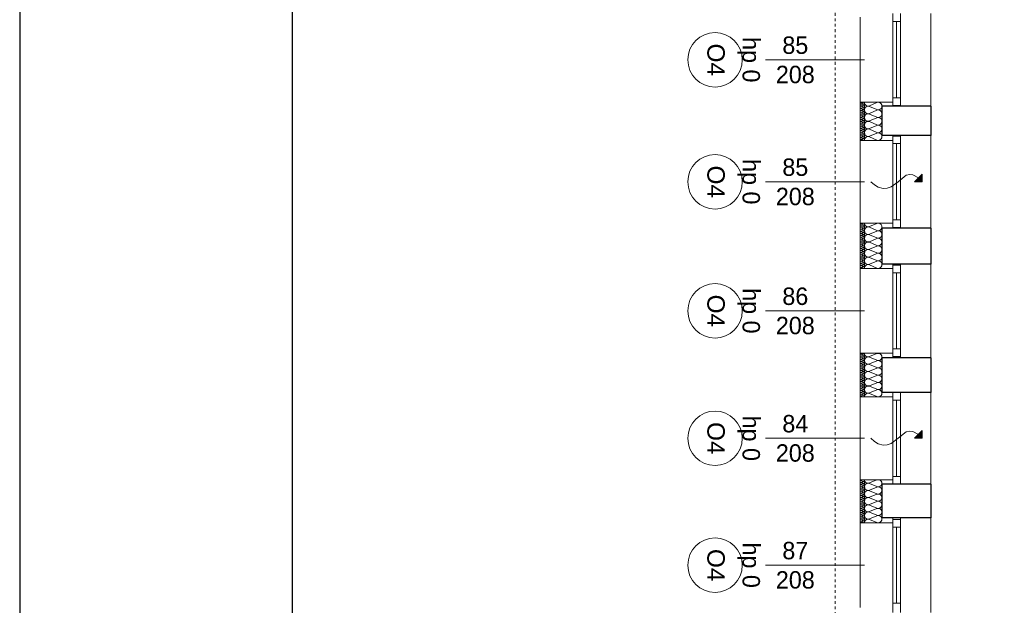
# Model space of a CAD drawing. Extents: x -438200 to -357500, y 15000 to 163871.
# Tile 103 of 148: x -438200 to -429161, y 112423 to 117799. Entities that reach past the tile are written whole.
import ezdxf

# ---------------------------------------------------------------- set-up
doc = ezdxf.new("R2010")
doc.units = 0
doc.header["$MEASUREMENT"] = 0
doc.linetypes.add('Hidden Line', pattern=[50, 25, -25])
for name, color, linetype in [('#podkład', 252, 'Continuous'), ('_TABELA', 7, 'Continuous'), ('A-Okna', 252, 'Continuous'), ('Arch ocieplenie', 252, 'Continuous'), ('Inwent Izolacje', 252, 'Continuous')]:
    doc.layers.add(name, color=color, linetype=linetype)
for name, color, linetype, lineweight in [('A-Okna_Nr_Pióra__9', 252, 'Continuous', 13), ('Arch ocieplenie_Nr_Pióra__9', 252, 'Continuous', 13), ('Arch opisy okien_Nr_Pióra__9', 252, 'Continuous', 13), ('Arch opisy_Nr_Pióra__9', 252, 'Continuous', 13), ('Arch wykończenie_Nr_Pióra__3', 252, 'Continuous', 18), ('INWENT DACH_Nr_Pióra__21', 252, 'Continuous', 9), ('Inwent Izolacje_Nr_Pióra__2', 252, 'Continuous', 13), ('INWENT. OKNA_Nr_Pióra__21', 252, 'Continuous', 9), ('INWENT. OKNA_Nr_Pióra__5', 252, 'Continuous', 13), ('INWENT.ŚCIANY_Nr_Pióra__1', 252, 'Continuous', 25), ('INWENT.ŚCIANY_Nr_Pióra__2', 252, 'Continuous', 13), ('INWENT.ŚCIANY_Nr_Pióra__21', 252, 'Continuous', 9), ('INWENT.ŚCIANY_Nr_Pióra__3', 252, 'Continuous', 18)]:
    doc.layers.add(name, color=color, linetype=linetype, lineweight=lineweight)
doc.styles.add('GENERATED_STYLE_10', font='arial.ttf')
doc.styles.add('GENERATED_STYLE_5', font='txt')

# ---------------------------------------------------------------- blocks, each defined once
blk = doc.blocks.new('Izolacja cieplna 14_230', base_point=(-430484.9, 98442.6))
at = {"layer": 'Arch ocieplenie_Nr_Pióra__9', "linetype": 'Continuous'}
for p, q in [((-430456.9, 98441.9), (-430473, 98434.7)), ((-430473, 98433.3), (-430456.9, 98426.2)), ((-430456.9, 98424.7), (-430473, 98417.6)), ((-430473, 98416.1), (-430456.9, 98409)), ((-430456.9, 98407.5), (-430473, 98400.4)), ((-430473, 98399), (-430456.9, 98391.8)), ((-430456.9, 98390.4), (-430473, 98383.2)), ((-430473, 98381.8), (-430456.9, 98374.6)), ((-430456.9, 98373.2), (-430473, 98366)), ((-430473, 98364.6), (-430456.9, 98357.5)), ((-430456.9, 98356), (-430473, 98348.9)), ((-430473, 98347.4), (-430456.9, 98340.3)), ((-430456.9, 98338.8), (-430473, 98331.7)), ((-430473, 98330.3), (-430456.9, 98323.1)), ((-430456.9, 98321.7), (-430473, 98314.5)), ((-430473, 98313.1), (-430456.9, 98305.9)), ((-430456.9, 98304.5), (-430473, 98297.4)), ((-430473, 98295.9), (-430456.9, 98288.8)), ((-430456.9, 98287.3), (-430473, 98280.2)), ((-430473, 98278.7), (-430456.9, 98271.6)), ((-430456.9, 98270.2), (-430473, 98263)), ((-430473, 98261.6), (-430456.9, 98254.4)), ((-430456.9, 98253), (-430473, 98245.8)), ((-430473, 98244.4), (-430456.9, 98237.2)), ((-430456.9, 98235.8), (-430473, 98228.7)), ((-430473, 98227.2), (-430456.9, 98220.1)), ((-430456.9, 98218.6), (-430473, 98211.5)), ((-430473, 98210), (-430456.9, 98202.9)), ((-430456.9, 98201.5), (-430473, 98194.3)), ((-430473, 98192.9), (-430456.9, 98185.7)), ((-430456.9, 98184.3), (-430473, 98177.1)), ((-430473, 98175.7), (-430456.9, 98168.6)), ((-430456.9, 98167.1), (-430473, 98160)), ((-430473, 98158.5), (-430456.9, 98151.4)), ((-430456.9, 98149.9), (-430473, 98142.8)), ((-430473, 98141.3), (-430456.9, 98134.2)), ((-430456.9, 98132.8), (-430473, 98125.6)), ((-430473, 98124.2), (-430456.9, 98117)), ((-430456.9, 98115.6), (-430473, 98108.4)), ((-430473, 98107), (-430456.9, 98099.9)), ((-430456.9, 98098.4), (-430473, 98091.3)), ((-430473, 98089.8), (-430456.9, 98082.7)), ((-430456.9, 98081.2), (-430473, 98074.1)), ((-430473, 98072.7), (-430456.9, 98065.5)), ((-430456.9, 98064.1), (-430473, 98056.9)), ((-430473, 98055.5), (-430456.9, 98048.3))]:
    blk.add_line(p, q, dxfattribs=at)
for centre, start_param, end_param in [((-430476.4, 98425.4), 2.7288, 6.695979), ((-430476.4, 98442.6), 4.712389, 6.695979), ((-430453.5, 98434), 5.870392, 9.837571), ((-430476.4, 98408.3), 2.7288, 6.695979), ((-430476.4, 98391.1), 2.7288, 6.695979), ((-430476.4, 98373.9), 2.7288, 6.695979), ((-430476.4, 98356.7), 2.7288, 6.695979), ((-430476.4, 98339.6), 2.7288, 6.695979), ((-430453.5, 98416.9), 5.870392, 9.837571), ((-430453.5, 98399.7), 5.870392, 9.837571), ((-430453.5, 98382.5), 5.870392, 9.837571), ((-430453.5, 98365.3), 5.870392, 9.837571), ((-430453.5, 98348.2), 5.870392, 9.837571), ((-430476.4, 98322.4), 2.7288, 6.695979), ((-430476.4, 98305.2), 2.7288, 6.695979), ((-430476.4, 98288), 2.7288, 6.695979), ((-430476.4, 98270.9), 2.7288, 6.695979), ((-430476.4, 98253.7), 2.7288, 6.695979), ((-430453.5, 98331), 5.870392, 9.837571), ((-430453.5, 98313.8), 5.870392, 9.837571), ((-430453.5, 98296.6), 5.870392, 9.837571), ((-430453.5, 98279.5), 5.870392, 9.837571), ((-430453.5, 98262.3), 5.870392, 9.837571), ((-430453.5, 98245.1), 5.870392, 9.837571), ((-430476.4, 98236.5), 2.7288, 6.695979), ((-430476.4, 98219.4), 2.7288, 6.695979), ((-430476.4, 98202.2), 2.7288, 6.695979), ((-430476.4, 98185), 2.7288, 6.695979), ((-430476.4, 98167.8), 2.7288, 6.695979), ((-430453.5, 98227.9), 5.870392, 9.837571), ((-430453.5, 98210.8), 5.870392, 9.837571), ((-430453.5, 98193.6), 5.870392, 9.837571), ((-430453.5, 98176.4), 5.870392, 9.837571), ((-430453.5, 98159.2), 5.870392, 9.837571), ((-430476.4, 98150.7), 2.7288, 6.695979), ((-430476.4, 98133.5), 2.7288, 6.695979), ((-430476.4, 98116.3), 2.7288, 6.695979), ((-430476.4, 98099.1), 2.7288, 6.695979), ((-430476.4, 98082), 2.7288, 6.695979), ((-430476.4, 98064.8), 2.7288, 6.695979), ((-430453.5, 98142.1), 5.870392, 9.837571), ((-430453.5, 98124.9), 5.870392, 9.837571), ((-430453.5, 98107.7), 5.870392, 9.837571), ((-430453.5, 98090.5), 5.870392, 9.837571), ((-430453.5, 98073.4), 5.870392, 9.837571), ((-430476.4, 98047.6), 2.7288, 4.712389), ((-430453.5, 98056.2), 5.870392, 9.837571)]:
    blk.add_ellipse(centre, major_axis=(0, -8.59), ratio=0.990703, start_param=start_param, end_param=end_param, dxfattribs=at)
blk = doc.blocks.new('Izolacja cieplna 14_231', base_point=(-430484.9, 99602.6))
at = {"layer": 'Arch ocieplenie_Nr_Pióra__9', "linetype": 'Continuous'}
for p, q in [((-430456.9, 99601.9), (-430473, 99595)), ((-430473, 99593.6), (-430456.9, 99586.6)), ((-430456.9, 99585.2), (-430473, 99578.3)), ((-430473, 99576.9), (-430456.9, 99570)), ((-430456.9, 99568.6), (-430473, 99561.6)), ((-430473, 99560.2), (-430456.9, 99553.3)), ((-430456.9, 99551.9), (-430473, 99545)), ((-430473, 99543.6), (-430456.9, 99536.6)), ((-430456.9, 99535.2), (-430473, 99528.3)), ((-430473, 99526.9), (-430456.9, 99520)), ((-430456.9, 99518.6), (-430473, 99511.6)), ((-430473, 99510.2), (-430456.9, 99503.3)), ((-430456.9, 99501.9), (-430473, 99495)), ((-430473, 99493.6), (-430456.9, 99486.6)), ((-430456.9, 99485.2), (-430473, 99478.3)), ((-430473, 99476.9), (-430456.9, 99470)), ((-430456.9, 99468.6), (-430473, 99461.6)), ((-430473, 99460.2), (-430456.9, 99453.3)), ((-430456.9, 99451.9), (-430473, 99445)), ((-430473, 99443.6), (-430456.9, 99436.6)), ((-430456.9, 99435.2), (-430473, 99428.3)), ((-430473, 99426.9), (-430456.9, 99420)), ((-430456.9, 99418.6), (-430473, 99411.6)), ((-430473, 99410.2), (-430456.9, 99403.3)), ((-430456.9, 99401.9), (-430473, 99395)), ((-430473, 99393.6), (-430456.9, 99386.6)), ((-430456.9, 99385.2), (-430473, 99378.3)), ((-430473, 99376.9), (-430456.9, 99370)), ((-430456.9, 99368.6), (-430473, 99361.6)), ((-430473, 99360.2), (-430456.9, 99353.3)), ((-430456.9, 99351.9), (-430473, 99345)), ((-430473, 99343.6), (-430456.9, 99336.6)), ((-430456.9, 99335.2), (-430473, 99328.3)), ((-430473, 99326.9), (-430456.9, 99320)), ((-430456.9, 99318.6), (-430473, 99311.6)), ((-430473, 99310.2), (-430456.9, 99303.3)), ((-430456.9, 99301.9), (-430473, 99295)), ((-430473, 99293.6), (-430456.9, 99286.6)), ((-430456.9, 99285.2), (-430473, 99278.3)), ((-430473, 99276.9), (-430456.9, 99270)), ((-430456.9, 99268.6), (-430473, 99261.6)), ((-430473, 99260.2), (-430456.9, 99253.3)), ((-430456.9, 99251.9), (-430473, 99245)), ((-430473, 99243.6), (-430456.9, 99236.6)), ((-430456.9, 99235.2), (-430473, 99228.3)), ((-430473, 99226.9), (-430456.9, 99220)), ((-430456.9, 99218.6), (-430473, 99211.6)), ((-430473, 99210.2), (-430456.9, 99203.3))]:
    blk.add_line(p, q, dxfattribs=at)
for centre, start_param, end_param in [((-430476.4, 99585.9), 1.158004, 5.125183), ((-430476.4, 99569.3), 1.158004, 5.125183), ((-430476.4, 99552.6), 1.158004, 5.125183), ((-430476.4, 99535.9), 1.158004, 5.125183), ((-430476.4, 99519.3), 1.158004, 5.125183), ((-430476.4, 99602.6), 3.141593, 5.125182), ((-430453.5, 99594.3), 4.299595, 8.266775), ((-430453.5, 99577.6), 4.299595, 8.266775), ((-430453.5, 99560.9), 4.299595, 8.266775), ((-430453.5, 99544.3), 4.299595, 8.266775), ((-430453.5, 99527.6), 4.299595, 8.266775), ((-430453.5, 99510.9), 4.299595, 8.266775), ((-430476.4, 99502.6), 1.158004, 5.125183), ((-430476.4, 99485.9), 1.158004, 5.125183), ((-430476.4, 99469.3), 1.158004, 5.125183), ((-430476.4, 99452.6), 1.158004, 5.125183), ((-430476.4, 99435.9), 1.158004, 5.125183), ((-430476.4, 99419.3), 1.158004, 5.125183), ((-430453.5, 99494.3), 4.299595, 8.266775), ((-430453.5, 99477.6), 4.299595, 8.266775), ((-430453.5, 99460.9), 4.299595, 8.266775), ((-430453.5, 99444.3), 4.299595, 8.266775), ((-430453.5, 99427.6), 4.299595, 8.266775), ((-430476.4, 99402.6), 1.158004, 5.125183), ((-430476.4, 99385.9), 1.158004, 5.125183), ((-430476.4, 99369.3), 1.158004, 5.125183), ((-430476.4, 99352.6), 1.158004, 5.125183), ((-430476.4, 99335.9), 1.158004, 5.125183), ((-430453.5, 99410.9), 4.299595, 8.266775), ((-430453.5, 99394.3), 4.299595, 8.266775), ((-430453.5, 99377.6), 4.299595, 8.266775), ((-430453.5, 99360.9), 4.299595, 8.266775), ((-430453.5, 99344.3), 4.299595, 8.266775), ((-430453.5, 99327.6), 4.299595, 8.266775), ((-430476.4, 99319.3), 1.158004, 5.125183), ((-430476.4, 99302.6), 1.158004, 5.125183), ((-430476.4, 99285.9), 1.158004, 5.125183), ((-430476.4, 99269.3), 1.158004, 5.125183), ((-430476.4, 99252.6), 1.158004, 5.125183), ((-430453.5, 99310.9), 4.299595, 8.266775), ((-430453.5, 99294.3), 4.299595, 8.266775), ((-430453.5, 99277.6), 4.299595, 8.266775), ((-430453.5, 99260.9), 4.299595, 8.266775), ((-430453.5, 99244.3), 4.299595, 8.266775), ((-430476.4, 99235.9), 1.158004, 5.125183), ((-430476.4, 99219.3), 1.158004, 5.125183), ((-430476.4, 99202.6), 1.158004, 3.141593), ((-430453.5, 99227.6), 4.299595, 8.266775), ((-430453.5, 99210.9), 4.299595, 8.266775)]:
    blk.add_ellipse(centre, major_axis=(8.51, 0), ratio=0.979571, start_param=start_param, end_param=end_param, dxfattribs=at)
blk = doc.blocks.new('Izolacja cieplna 14_232', base_point=(-430484.9, 100797.6))
at = {"layer": 'Arch ocieplenie_Nr_Pióra__9', "linetype": 'Continuous'}
for p, q in [((-430456.9, 100796.9), (-430473, 100789.7)), ((-430473, 100788.2), (-430456.9, 100781)), ((-430456.9, 100779.6), (-430473, 100772.4)), ((-430473, 100770.9), (-430456.9, 100763.8)), ((-430456.9, 100762.3), (-430473, 100755.1)), ((-430473, 100753.7), (-430456.9, 100746.5)), ((-430456.9, 100745), (-430473, 100737.8)), ((-430473, 100736.4), (-430456.9, 100729.2)), ((-430456.9, 100727.7), (-430473, 100720.5)), ((-430473, 100719.1), (-430456.9, 100711.9)), ((-430456.9, 100710.4), (-430473, 100703.2)), ((-430473, 100701.8), (-430456.9, 100694.6)), ((-430456.9, 100693.1), (-430473, 100685.9)), ((-430473, 100684.5), (-430456.9, 100677.3)), ((-430456.9, 100675.8), (-430473, 100668.7)), ((-430473, 100667.2), (-430456.9, 100660)), ((-430456.9, 100658.6), (-430473, 100651.4)), ((-430473, 100649.9), (-430456.9, 100642.7)), ((-430456.9, 100641.3), (-430473, 100634.1)), ((-430473, 100632.6), (-430456.9, 100625.4)), ((-430456.9, 100624), (-430473, 100616.8)), ((-430473, 100615.3), (-430456.9, 100608.1)), ((-430456.9, 100606.7), (-430473, 100599.5)), ((-430473, 100598), (-430456.9, 100590.8)), ((-430456.9, 100589.4), (-430473, 100582.2)), ((-430473, 100580.7), (-430456.9, 100573.5)), ((-430456.9, 100572.1), (-430473, 100564.9)), ((-430473, 100563.4), (-430456.9, 100556.3)), ((-430456.9, 100554.8), (-430473, 100547.6)), ((-430473, 100546.2), (-430456.9, 100539)), ((-430456.9, 100537.5), (-430473, 100530.3)), ((-430473, 100528.9), (-430456.9, 100521.7)), ((-430456.9, 100520.2), (-430473, 100513)), ((-430473, 100511.6), (-430456.9, 100504.4)), ((-430456.9, 100502.9), (-430473, 100495.7)), ((-430473, 100494.3), (-430456.9, 100487.1)), ((-430456.9, 100485.6), (-430473, 100478.4)), ((-430473, 100477), (-430456.9, 100469.8)), ((-430456.9, 100468.3), (-430473, 100461.2)), ((-430473, 100459.7), (-430456.9, 100452.5)), ((-430456.9, 100451.1), (-430473, 100443.9)), ((-430473, 100442.4), (-430456.9, 100435.2)), ((-430456.9, 100433.8), (-430473, 100426.6)), ((-430473, 100425.1), (-430456.9, 100417.9)), ((-430456.9, 100416.5), (-430473, 100409.3)), ((-430473, 100407.8), (-430456.9, 100400.6)), ((-430456.9, 100399.2), (-430473, 100392)), ((-430473, 100390.5), (-430456.9, 100383.3))]:
    blk.add_line(p, q, dxfattribs=at)
for centre, start_param, end_param in [((-430476.4, 100780.3), 2.7288, 6.695979), ((-430476.4, 100797.6), 4.712389, 6.695979), ((-430453.5, 100789), 5.870392, 9.837571), ((-430476.4, 100763), 2.7288, 6.695979), ((-430476.4, 100745.7), 2.7288, 6.695979), ((-430476.4, 100728.4), 2.7288, 6.695979), ((-430476.4, 100711.2), 2.7288, 6.695979), ((-430476.4, 100693.9), 2.7288, 6.695979), ((-430453.5, 100771.7), 5.870392, 9.837571), ((-430453.5, 100754.4), 5.870392, 9.837571), ((-430453.5, 100737.1), 5.870392, 9.837571), ((-430453.5, 100719.8), 5.870392, 9.837571), ((-430453.5, 100702.5), 5.870392, 9.837571), ((-430453.5, 100685.2), 5.870392, 9.837571), ((-430476.4, 100676.6), 2.7288, 6.695979), ((-430476.4, 100659.3), 2.7288, 6.695979), ((-430476.4, 100642), 2.7288, 6.695979), ((-430476.4, 100624.7), 2.7288, 6.695979), ((-430476.4, 100607.4), 2.7288, 6.695979), ((-430453.5, 100667.9), 5.870392, 9.837571), ((-430453.5, 100650.6), 5.870392, 9.837571), ((-430453.5, 100633.3), 5.870392, 9.837571), ((-430453.5, 100616), 5.870392, 9.837571), ((-430453.5, 100598.8), 5.870392, 9.837571), ((-430476.4, 100590.1), 2.7288, 6.695979), ((-430476.4, 100572.8), 2.7288, 6.695979), ((-430476.4, 100555.5), 2.7288, 6.695979), ((-430476.4, 100538.2), 2.7288, 6.695979), ((-430476.4, 100520.9), 2.7288, 6.695979), ((-430476.4, 100503.7), 2.7288, 6.695979), ((-430453.5, 100581.5), 5.870392, 9.837571), ((-430453.5, 100564.2), 5.870392, 9.837571), ((-430453.5, 100546.9), 5.870392, 9.837571), ((-430453.5, 100529.6), 5.870392, 9.837571), ((-430453.5, 100512.3), 5.870392, 9.837571), ((-430476.4, 100486.4), 2.7288, 6.695979), ((-430476.4, 100469.1), 2.7288, 6.695979), ((-430476.4, 100451.8), 2.7288, 6.695979), ((-430476.4, 100434.5), 2.7288, 6.695979), ((-430476.4, 100417.2), 2.7288, 6.695979), ((-430453.5, 100495), 5.870392, 9.837571), ((-430453.5, 100477.7), 5.870392, 9.837571), ((-430453.5, 100460.4), 5.870392, 9.837571), ((-430453.5, 100443.1), 5.870392, 9.837571), ((-430453.5, 100425.8), 5.870392, 9.837571), ((-430476.4, 100399.9), 2.7288, 6.695979), ((-430476.4, 100382.6), 2.7288, 4.712389), ((-430453.5, 100408.5), 5.870392, 9.837571), ((-430453.5, 100391.3), 5.870392, 9.837571)]:
    blk.add_ellipse(centre, major_axis=(0, -8.65), ratio=0.983956, start_param=start_param, end_param=end_param, dxfattribs=at)
blk = doc.blocks.new('Izolacja cieplna 14_233', base_point=(-430484.9, 101907.6))
at = {"layer": 'Arch ocieplenie_Nr_Pióra__9', "linetype": 'Continuous'}
for p, q in [((-430456.9, 101906.9), (-430473, 101900)), ((-430473, 101898.6), (-430456.9, 101891.6)), ((-430456.9, 101890.2), (-430473, 101883.3)), ((-430473, 101881.9), (-430456.9, 101875)), ((-430456.9, 101873.6), (-430473, 101866.6)), ((-430473, 101865.2), (-430456.9, 101858.3)), ((-430456.9, 101856.9), (-430473, 101850)), ((-430473, 101848.6), (-430456.9, 101841.6)), ((-430456.9, 101840.2), (-430473, 101833.3)), ((-430473, 101831.9), (-430456.9, 101825)), ((-430456.9, 101823.6), (-430473, 101816.6)), ((-430473, 101815.2), (-430456.9, 101808.3)), ((-430456.9, 101806.9), (-430473, 101800)), ((-430473, 101798.6), (-430456.9, 101791.6)), ((-430456.9, 101790.2), (-430473, 101783.3)), ((-430473, 101781.9), (-430456.9, 101775)), ((-430456.9, 101773.6), (-430473, 101766.6)), ((-430473, 101765.2), (-430456.9, 101758.3)), ((-430456.9, 101756.9), (-430473, 101750)), ((-430473, 101748.6), (-430456.9, 101741.6)), ((-430456.9, 101740.2), (-430473, 101733.3)), ((-430473, 101731.9), (-430456.9, 101725)), ((-430456.9, 101723.6), (-430473, 101716.6)), ((-430473, 101715.2), (-430456.9, 101708.3)), ((-430456.9, 101706.9), (-430473, 101700)), ((-430473, 101698.6), (-430456.9, 101691.6)), ((-430456.9, 101690.2), (-430473, 101683.3)), ((-430473, 101681.9), (-430456.9, 101675)), ((-430456.9, 101673.6), (-430473, 101666.6)), ((-430473, 101665.2), (-430456.9, 101658.3)), ((-430456.9, 101656.9), (-430473, 101650)), ((-430473, 101648.6), (-430456.9, 101641.6)), ((-430456.9, 101640.2), (-430473, 101633.3)), ((-430473, 101631.9), (-430456.9, 101625)), ((-430456.9, 101623.6), (-430473, 101616.6)), ((-430473, 101615.2), (-430456.9, 101608.3)), ((-430456.9, 101606.9), (-430473, 101600)), ((-430473, 101598.6), (-430456.9, 101591.6)), ((-430456.9, 101590.2), (-430473, 101583.3)), ((-430473, 101581.9), (-430456.9, 101575)), ((-430456.9, 101573.6), (-430473, 101566.6)), ((-430473, 101565.2), (-430456.9, 101558.3))]:
    blk.add_line(p, q, dxfattribs=at)
for centre, start_param, end_param in [((-430476.4, 101890.9), 1.158004, 5.125183), ((-430476.4, 101874.3), 1.158004, 5.125183), ((-430476.4, 101857.6), 1.158004, 5.125183), ((-430476.4, 101907.6), 3.141593, 5.125182), ((-430453.5, 101899.3), 4.299595, 8.266775), ((-430453.5, 101882.6), 4.299595, 8.266775), ((-430453.5, 101865.9), 4.299595, 8.266775), ((-430476.4, 101840.9), 1.158004, 5.125183), ((-430476.4, 101824.3), 1.158004, 5.125183), ((-430476.4, 101807.6), 1.158004, 5.125183), ((-430476.4, 101790.9), 1.158004, 5.125183), ((-430476.4, 101774.3), 1.158004, 5.125183), ((-430453.5, 101849.3), 4.299595, 8.266775), ((-430453.5, 101832.6), 4.299595, 8.266775), ((-430453.5, 101815.9), 4.299595, 8.266775), ((-430453.5, 101799.3), 4.299595, 8.266775), ((-430453.5, 101782.6), 4.299595, 8.266775), ((-430476.4, 101757.6), 1.158004, 5.125183), ((-430476.4, 101740.9), 1.158004, 5.125183), ((-430476.4, 101724.3), 1.158004, 5.125183), ((-430476.4, 101707.6), 1.158004, 5.125183), ((-430476.4, 101690.9), 1.158004, 5.125183), ((-430453.5, 101765.9), 4.299595, 8.266775), ((-430453.5, 101749.3), 4.299595, 8.266775), ((-430453.5, 101732.6), 4.299595, 8.266775), ((-430453.5, 101715.9), 4.299595, 8.266775), ((-430453.5, 101699.3), 4.299595, 8.266775), ((-430453.5, 101682.6), 4.299595, 8.266775), ((-430476.4, 101674.3), 1.158004, 5.125183), ((-430476.4, 101657.6), 1.158004, 5.125183), ((-430476.4, 101640.9), 1.158004, 5.125183), ((-430476.4, 101624.3), 1.158004, 5.125183), ((-430476.4, 101607.6), 1.158004, 5.125183), ((-430476.4, 101590.9), 1.158004, 5.125183), ((-430453.5, 101665.9), 4.299595, 8.266775), ((-430453.5, 101649.3), 4.299595, 8.266775), ((-430453.5, 101632.6), 4.299595, 8.266775), ((-430453.5, 101615.9), 4.299595, 8.266775), ((-430453.5, 101599.3), 4.299595, 8.266775), ((-430476.4, 101574.3), 1.158004, 5.125183), ((-430476.4, 101557.6), 1.158004, 3.141593), ((-430453.5, 101582.6), 4.299595, 8.266775), ((-430453.5, 101565.9), 4.299595, 8.266775)]:
    blk.add_ellipse(centre, major_axis=(8.51, 0), ratio=0.979571, start_param=start_param, end_param=end_param, dxfattribs=at)
blk = doc.blocks.new('Izolacja cieplna 14_342', base_point=(-430444.9, 99202.6))
at = {"layer": 'Inwent Izolacje_Nr_Pióra__2', "linetype": 'Continuous'}
for p, q in [((-430397.3, 99572.1), (-430332.6, 99599.8)), ((-430332.6, 99538.7), (-430397.3, 99566.5)), ((-430397.3, 99505.4), (-430332.6, 99533.1)), ((-430332.6, 99472.1), (-430397.3, 99499.8)), ((-430397.3, 99438.7), (-430332.6, 99466.5)), ((-430332.6, 99405.4), (-430397.3, 99433.1)), ((-430397.3, 99372.1), (-430332.6, 99399.8)), ((-430332.6, 99338.7), (-430397.3, 99366.5)), ((-430397.3, 99305.4), (-430332.6, 99333.1)), ((-430332.6, 99272.1), (-430397.3, 99299.8)), ((-430397.3, 99238.7), (-430332.6, 99266.5)), ((-430332.6, 99205.4), (-430397.3, 99233.1))]:
    blk.add_line(p, q, dxfattribs=at)
for centre, start_param, end_param in [((-430410.9, 99535.9), 4.299595, 8.266774), ((-430410.9, 99602.6), 0, 1.983589), ((-430319, 99569.3), 1.158003, 5.125183), ((-430319, 99502.6), 1.158003, 5.125183), ((-430410.9, 99469.3), 4.299595, 8.266774), ((-430410.9, 99402.6), 4.299595, 8.266774), ((-430319, 99435.9), 1.158003, 5.125183), ((-430410.9, 99335.9), 4.299595, 8.266774), ((-430319, 99369.3), 1.158003, 5.125183), ((-430319, 99302.6), 1.158003, 5.125183), ((-430410.9, 99269.3), 4.299595, 8.266774), ((-430319, 99235.9), 1.158003, 5.125183), ((-430410.9, 99202.6), 4.299596, 6.283185)]:
    blk.add_ellipse(centre, major_axis=(-34, 0), ratio=0.979571, start_param=start_param, end_param=end_param, dxfattribs=at)
blk = doc.blocks.new('Izolacja cieplna 14_343', base_point=(-430444.9, 100382.6))
at = {"layer": 'Inwent Izolacje_Nr_Pióra__2', "linetype": 'Continuous'}
for p, q in [((-430397.3, 100765.9), (-430332.6, 100794.7)), ((-430332.6, 100731.3), (-430397.3, 100760.1)), ((-430397.3, 100696.8), (-430332.6, 100725.5)), ((-430332.6, 100662.2), (-430397.3, 100691)), ((-430397.3, 100627.6), (-430332.6, 100656.4)), ((-430332.6, 100593), (-430397.3, 100621.8)), ((-430397.3, 100558.4), (-430332.6, 100587.2)), ((-430332.6, 100523.8), (-430397.3, 100552.6)), ((-430397.3, 100489.3), (-430332.6, 100518)), ((-430332.6, 100454.7), (-430397.3, 100483.5)), ((-430397.3, 100420.1), (-430332.6, 100448.9)), ((-430332.6, 100385.5), (-430397.3, 100414.3))]:
    blk.add_line(p, q, dxfattribs=at)
for centre, start_param, end_param in [((-430410.9, 100797.6), 1.570796, 3.554385), ((-430319, 100763), 2.728799, 6.695979), ((-430410.9, 100728.4), 5.870392, 9.837571), ((-430410.9, 100659.3), 5.870392, 9.837571), ((-430319, 100693.9), 2.728799, 6.695979), ((-430410.9, 100590.1), 5.870392, 9.837571), ((-430319, 100624.7), 2.728799, 6.695979), ((-430410.9, 100520.9), 5.870392, 9.837571), ((-430319, 100555.5), 2.728799, 6.695979), ((-430319, 100486.4), 2.728799, 6.695979), ((-430410.9, 100451.8), 5.870392, 9.837571), ((-430319, 100417.2), 2.728799, 6.695979), ((-430410.9, 100382.6), 5.870392, 7.853982)]:
    blk.add_ellipse(centre, major_axis=(0, 34.6), ratio=0.983962, start_param=start_param, end_param=end_param, dxfattribs=at)
blk = doc.blocks.new('Izolacja cieplna 14_344', base_point=(-430444.9, 101557.6))
at = {"layer": 'Inwent Izolacje_Nr_Pióra__2', "linetype": 'Continuous'}
for p, q in [((-430397.3, 101875.6), (-430332.6, 101904.7)), ((-430332.6, 101840.6), (-430397.3, 101869.7)), ((-430397.3, 101805.6), (-430332.6, 101834.7)), ((-430332.6, 101770.6), (-430397.3, 101799.7)), ((-430397.3, 101735.6), (-430332.6, 101764.7)), ((-430332.6, 101700.6), (-430397.3, 101729.7)), ((-430397.3, 101665.6), (-430332.6, 101694.7)), ((-430332.6, 101630.6), (-430397.3, 101659.7)), ((-430397.3, 101595.6), (-430332.6, 101624.7)), ((-430332.6, 101560.6), (-430397.3, 101589.7))]:
    blk.add_line(p, q, dxfattribs=at)
for centre, start_param, end_param in [((-430410.9, 101837.6), 5.870392, 9.837571), ((-430410.9, 101907.6), 1.570796, 3.554385), ((-430319, 101872.6), 2.728799, 6.695979), ((-430410.9, 101767.6), 5.870392, 9.837571), ((-430319, 101802.6), 2.728799, 6.695979), ((-430410.9, 101697.6), 5.870392, 9.837571), ((-430319, 101732.6), 2.728799, 6.695979), ((-430319, 101662.6), 2.728799, 6.695979), ((-430410.9, 101627.6), 5.870392, 9.837571), ((-430319, 101592.6), 2.728799, 6.695979), ((-430410.9, 101557.6), 5.870392, 7.853982)]:
    blk.add_ellipse(centre, major_axis=(0, 35), ratio=0.972243, start_param=start_param, end_param=end_param, dxfattribs=at)
blk = doc.blocks.new('Izolacja cieplna 14_348', base_point=(-430444.9, 98047.6))
at = {"layer": 'Inwent Izolacje_Nr_Pióra__2', "linetype": 'Continuous'}
for p, q in [((-430397.3, 98412.5), (-430332.6, 98439.8)), ((-430332.6, 98379.5), (-430397.3, 98406.9)), ((-430397.3, 98346.6), (-430332.6, 98374)), ((-430332.6, 98313.7), (-430397.3, 98341.1)), ((-430397.3, 98280.8), (-430332.6, 98308.2)), ((-430332.6, 98247.9), (-430397.3, 98275.3)), ((-430397.3, 98215), (-430332.6, 98242.3)), ((-430332.6, 98182), (-430397.3, 98209.4)), ((-430397.3, 98149.1), (-430332.6, 98176.5)), ((-430332.6, 98116.2), (-430397.3, 98143.6)), ((-430397.3, 98083.3), (-430332.6, 98110.7)), ((-430332.6, 98050.4), (-430397.3, 98077.8))]:
    blk.add_line(p, q, dxfattribs=at)
for centre, start_param, end_param in [((-430410.9, 98442.6), 0, 1.983589), ((-430319, 98409.7), 1.158003, 5.125183), ((-430410.9, 98376.8), 4.299595, 8.266774), ((-430410.9, 98310.9), 4.299595, 8.266774), ((-430319, 98343.9), 1.158003, 5.125183), ((-430410.9, 98245.1), 4.299595, 8.266774), ((-430319, 98278), 1.158003, 5.125183), ((-430410.9, 98179.3), 4.299595, 8.266774), ((-430319, 98212.2), 1.158003, 5.125183), ((-430319, 98146.4), 1.158003, 5.125183), ((-430410.9, 98113.4), 4.299595, 8.266774), ((-430410.9, 98047.6), 4.299596, 6.283185), ((-430319, 98080.5), 1.158003, 5.125183)]:
    blk.add_ellipse(centre, major_axis=(-34, 0), ratio=0.967327, start_param=start_param, end_param=end_param, dxfattribs=at)
blk = doc.blocks.new('Krzywa_27', base_point=(-430385.5, 101177.6))
at = {"layer": 'A-Okna_Nr_Pióra__9', "linetype": 'Continuous'}
blk.add_hatch(color=256, dxfattribs=at).paths.add_polyline_path([(-429914.9, 101177.6), (-429985.7, 101178), (-429914.5, 101248.3)], flags=0)
for p, q in [((-429985.7, 101178), (-429914.5, 101248.3)), ((-429914.9, 101177.6), (-429914.5, 101248.3)), ((-429914.9, 101177.6), (-429985.7, 101178))]:
    blk.add_line(p, q, dxfattribs=at)
at = {"layer": 'A-Okna_Nr_Pióra__9', "linetype": 'Continuous', "flags": 128}
blk.add_lwpolyline([(-430385.5, 101177.6), (-430354.4, 101148.4), (-430319.3, 101127.2), (-430274.6, 101115), (-430235.9, 101117.5), (-430199.5, 101130.5), (-430135, 101177.6), (-430061.6, 101237.2), (-430029.7, 101244.3), (-429999.8, 101240.3), (-429950.1, 101213.2)], dxfattribs=at)
blk = doc.blocks.new('Krzywa_28', base_point=(-430385.5, 98822.6))
at = {"layer": 'A-Okna_Nr_Pióra__9', "linetype": 'Continuous'}
blk.add_hatch(color=256, dxfattribs=at).paths.add_polyline_path([(-429914.9, 98822.6), (-429985.7, 98823), (-429914.5, 98893.3)], flags=0)
for p, q in [((-429985.7, 98823), (-429914.5, 98893.3)), ((-429914.9, 98822.6), (-429914.5, 98893.3)), ((-429914.9, 98822.6), (-429985.7, 98823))]:
    blk.add_line(p, q, dxfattribs=at)
at = {"layer": 'A-Okna_Nr_Pióra__9', "linetype": 'Continuous', "flags": 128}
blk.add_lwpolyline([(-430385.5, 98822.6), (-430354.4, 98793.4), (-430319.3, 98772.2), (-430274.6, 98760), (-430235.9, 98762.5), (-430199.5, 98775.5), (-430135, 98822.6), (-430061.6, 98882.2), (-430029.7, 98889.3), (-429999.8, 98885.3), (-429950.1, 98858.2)], dxfattribs=at)
blk = doc.blocks.new('poddasze')
at = {"layer": 'Arch opisy_Nr_Pióra__9', "color": 252, "linetype": 'Continuous'}
for centre in [(-431816.5, 86460.1), (-431816.5, 85340.1), (-431816.5, 84155.1), (-431816.5, 82985.1), (-431816.5, 81820.1)]:
    blk.add_circle(centre, 250, dxfattribs=at)
at = {"layer": 'Arch wykończenie_Nr_Pióra__3', "color": 252, "linetype": 'Continuous'}
for p, q in [((-430484.9, 85720.1), (-430484.9, 86070.1)), ((-430484.9, 84545.1), (-430484.9, 84960.1)), ((-430484.9, 83365.1), (-430484.9, 83765.1)), ((-430484.9, 82210.1), (-430484.9, 82605.1))]:
    blk.add_line(p, q, dxfattribs=at)
at = {"layer": 'INWENT DACH_Nr_Pióra__21', "color": 252, "linetype": 'Hidden Line'}
blk.add_line((-430714.9, 81165.1), (-430714.9, 89495), dxfattribs=at)
at = {"layer": 'INWENT. OKNA_Nr_Pióra__5', "color": 252, "linetype": 'Continuous'}
for p, q in [((-430184.9, 86885.1), (-430184.9, 86035.1)), ((-430114.9, 86885.1), (-430114.9, 86035.1)), ((-430114.9, 86810.1), (-430184.9, 86810.1)), ((-430149.9, 86810.1), (-430149.9, 86110.1)), ((-430444.9, 86460.1), (-431354.9, 86460.1)), ((-430114.9, 86110.1), (-430184.9, 86110.1)), ((-430114.9, 86040.1), (-430184.9, 86040.1)), ((-430184.9, 85765.1), (-430184.9, 84915.1)), ((-430114.9, 85760.1), (-430184.9, 85760.1)), ((-430114.9, 85690.1), (-430184.9, 85690.1)), ((-430149.9, 85690.1), (-430149.9, 84990.1)), ((-430114.9, 85765.1), (-430114.9, 84915.1)), ((-430444.9, 85340.1), (-431354.9, 85340.1)), ((-430114.9, 84990.1), (-430184.9, 84990.1)), ((-430114.9, 84920.1), (-430184.9, 84920.1)), ((-430184.9, 84585.1), (-430184.9, 83725.1)), ((-430114.9, 84575.1), (-430184.9, 84575.1)), ((-430114.9, 84585.1), (-430114.9, 83725.1)), ((-430114.9, 84505.1), (-430184.9, 84505.1)), ((-430149.9, 84505.1), (-430149.9, 83805.1)), ((-430444.9, 84155.1), (-431354.9, 84155.1)), ((-430114.9, 83805.1), (-430184.9, 83805.1)), ((-430114.9, 83735.1), (-430184.9, 83735.1)), ((-430184.9, 83405.1), (-430184.9, 82565.1)), ((-430114.9, 83405.1), (-430184.9, 83405.1)), ((-430114.9, 83405.1), (-430114.9, 82565.1)), ((-430114.9, 83335.1), (-430184.9, 83335.1)), ((-430149.9, 83335.1), (-430149.9, 82635.1)), ((-430444.9, 82985.1), (-431354.9, 82985.1)), ((-430114.9, 82635.1), (-430184.9, 82635.1)), ((-430114.9, 82565.1), (-430184.9, 82565.1)), ((-430184.9, 82255.1), (-430184.9, 81385.1)), ((-430114.9, 82255.1), (-430114.9, 81385.1)), ((-430114.9, 82240.1), (-430184.9, 82240.1)), ((-430114.9, 82170.1), (-430184.9, 82170.1)), ((-430149.9, 82170.1), (-430149.9, 81470.1)), ((-430444.9, 81820.1), (-431354.9, 81820.1)), ((-430114.9, 81470.1), (-430184.9, 81470.1))]:
    blk.add_line(p, q, dxfattribs=at)
at = {"layer": 'INWENT.ŚCIANY_Nr_Pióra__1', "color": 252, "linetype": 'Continuous'}
for p, q in [((-429834.9, 86035.1), (-430284.9, 86035.1)), ((-430284.9, 86035.1), (-430284.9, 85765.1)), ((-429834.9, 86035.1), (-429834.9, 85765.1)), ((-429834.9, 85765.1), (-430284.9, 85765.1)), ((-429834.9, 84915.1), (-430284.9, 84915.1)), ((-430284.9, 84915.1), (-430284.9, 84585.1)), ((-429834.9, 84915.1), (-429834.9, 84585.1)), ((-429834.9, 84585.1), (-430284.9, 84585.1)), ((-429834.9, 83725.1), (-430284.9, 83725.1)), ((-430284.9, 83725.1), (-430284.9, 83405.1)), ((-429834.9, 83725.1), (-429834.9, 83405.1)), ((-429834.9, 83405.1), (-430284.9, 83405.1)), ((-429834.9, 82565.1), (-430284.9, 82565.1)), ((-430284.9, 82565.1), (-430284.9, 82255.1)), ((-429834.9, 82565.1), (-429834.9, 82255.1)), ((-429834.9, 82255.1), (-430284.9, 82255.1))]:
    blk.add_line(p, q, dxfattribs=at)
at = {"layer": 'INWENT.ŚCIANY_Nr_Pióra__2', "color": 252, "linetype": 'Continuous'}
for p, q in [((-430444.9, 85720.1), (-430444.9, 86070.1)), ((-430444.9, 84545.1), (-430444.9, 84960.1)), ((-430444.9, 83365.1), (-430444.9, 83765.1)), ((-430444.9, 82210.1), (-430444.9, 82605.1))]:
    blk.add_line(p, q, dxfattribs=at)
at = {"layer": 'INWENT.ŚCIANY_Nr_Pióra__21', "color": 252, "linetype": 'Continuous'}
for p, q in [((-429834.9, 86885.1), (-429834.9, 86035.1)), ((-430484.9, 86070.1), (-430484.9, 86850.1)), ((-430484.9, 84960.1), (-430484.9, 85720.1)), ((-429834.9, 85765.1), (-429834.9, 84915.1)), ((-430484.9, 83765.1), (-430484.9, 84545.1)), ((-429834.9, 84585.1), (-429834.9, 83725.1)), ((-430484.9, 82605.1), (-430484.9, 83365.1)), ((-429834.9, 83405.1), (-429834.9, 82565.1)), ((-429834.9, 82255.1), (-429834.9, 81385.1)), ((-430484.9, 81430.1), (-430484.9, 82210.1))]:
    blk.add_line(p, q, dxfattribs=at)
at = {"layer": 'INWENT.ŚCIANY_Nr_Pióra__3', "color": 252, "linetype": 'Continuous'}
for p, q in [((-430484.9, 86070.1), (-430184.9, 86070.1)), ((-430484.9, 85720.1), (-430184.9, 85720.1)), ((-430484.9, 84960.1), (-430184.9, 84960.1)), ((-430484.9, 84545.1), (-430184.9, 84545.1)), ((-430484.9, 83765.1), (-430184.9, 83765.1)), ((-430484.9, 83365.1), (-430184.9, 83365.1)), ((-430484.9, 82605.1), (-430184.9, 82605.1)), ((-430484.9, 82210.1), (-430184.9, 82210.1))]:
    blk.add_line(p, q, dxfattribs=at)
at = {"layer": 'A-Okna', "color": 252, "linetype": 'Continuous', "lineweight": 13}
for name, p in [('Krzywa_27', (-430385.5, 85340.1)), ('Krzywa_28', (-430385.5, 82985.1))]:
    blk.add_blockref(name, p, dxfattribs=at)
at = {"layer": 'Arch ocieplenie', "color": 252, "linetype": 'Continuous', "lineweight": 13}
for name, p in [('Izolacja cieplna 14_233', (-430484.9, 86070.1)), ('Izolacja cieplna 14_232', (-430484.9, 84960.1)), ('Izolacja cieplna 14_231', (-430484.9, 83765.1)), ('Izolacja cieplna 14_230', (-430484.9, 82605.1))]:
    blk.add_blockref(name, p, dxfattribs=at)
at = {"layer": 'Inwent Izolacje', "color": 252, "linetype": 'Continuous', "lineweight": 13}
for name, p in [('Izolacja cieplna 14_344', (-430444.9, 85720.1)), ('Izolacja cieplna 14_343', (-430444.9, 84545.1)), ('Izolacja cieplna 14_342', (-430444.9, 83365.1)), ('Izolacja cieplna 14_348', (-430444.9, 82210.1))]:
    blk.add_blockref(name, p, dxfattribs=at)
at = {"layer": 'Arch opisy okien_Nr_Pióra__9', "color": 252, "linetype": 'Continuous', "char_height": 160, "attachment_point": 2, "rotation": 270, "style": 'GENERATED_STYLE_10'}
for insert in [(-431727.4, 86460.1), (-431727.4, 85340.1), (-431727.4, 84155.1), (-431727.4, 82985.1), (-431727.4, 81820.1)]:
    blk.add_mtext('{O4}', dxfattribs=dict(at, insert=insert))
at = {"layer": 'INWENT. OKNA_Nr_Pióra__21', "color": 252, "linetype": 'Continuous', "char_height": 160, "attachment_point": 2, "rotation": 270, "style": 'GENERATED_STYLE_5'}
for insert in [(-431404.3, 86460.1), (-431404.3, 85340.1), (-431404.3, 84155.1), (-431404.3, 82985.1), (-431404.3, 81820.1)]:
    blk.add_mtext('{hp 0}', dxfattribs=dict(at, insert=insert))
at = {"layer": 'INWENT. OKNA_Nr_Pióra__21', "color": 252, "linetype": 'Continuous', "char_height": 160, "width": 709.227, "attachment_point": 2, "line_spacing_factor": 1.008016, "style": 'GENERATED_STYLE_5'}
for s, insert in [('{85\\P208}', (-431079.9, 86674.2)), ('{85\\P208}', (-431079.9, 85554.2)), ('{86\\P208}', (-431079.9, 84369.2)), ('{84\\P208}', (-431079.9, 83199.2)), ('{87\\P208}', (-431079.9, 82034.2))]:
    blk.add_mtext(s, dxfattribs=dict(at, insert=insert))

msp = doc.modelspace()

# ---------------------------------------------------------------- block references
at = {"layer": '#podkład', "color": 3, "lineweight": 50}
msp.add_blockref('poddasze', (0, 30970.8), dxfattribs=at)

# ---------------------------------------------------------------- next in the draw order: linework, layer by layer
at = {"layer": '_TABELA', "color": 7}
msp.add_lwpolyline([(-438200, 128699.7), (-396200, 128699.7), (-438200, 128699.7), (-438200, 98999.7), (-396200, 98999.7), (-396200, 128699.7)], dxfattribs=at)
msp.add_lwpolyline([(-396800, 128089.7), (-435700, 128089.7), (-435700, 99609.7), (-396800, 99609.7)], close=True, dxfattribs=at)

doc.saveas('drawing.dxf')
